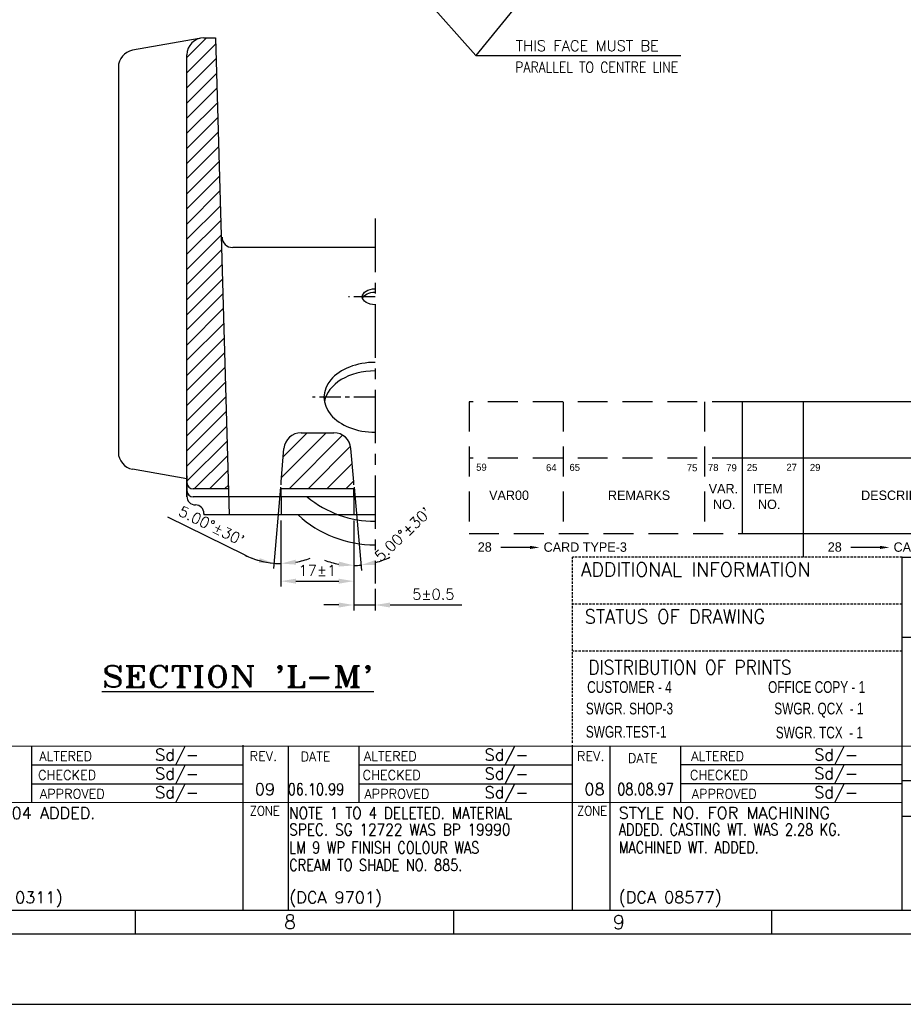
# Model space of a CAD drawing. Extents: x -78 to 847, y 1 to 655.
# Tile 6 of 12: x 432 to 638, y 1 to 231. Entities that reach past the tile are written whole.
import ezdxf
from ezdxf.enums import TextEntityAlignment as Align

# ---------------------------------------------------------------- set-up
doc = ezdxf.new("R2010")
doc.units = 0
doc.header["$MEASUREMENT"] = 0
for name, pattern in [('CENTER', [2, 1.25, -0.25, 0.25, -0.25]), ('DASHED', [0.75, 0.5, -0.25]), ('HIDDEN', [9.525, 6.35, -3.175])]:
    doc.linetypes.add(name, pattern=pattern)
doc.layers.get('0').update_dxf_attribs({"linetype": 'CONTINUOUS'})
doc.layers.get('DEFPOINTS').update_dxf_attribs({"linetype": 'CONTINUOUS'})
for name, color, linetype in [('CEN', 3, 'CENTER'), ('DIM', 1, 'CONTINUOUS'), ('FORMAT', 3, 'CONTINUOUS'), ('HIDD', 2, 'HIDDEN'), ('TAXT', 4, 'CONTINUOUS')]:
    doc.layers.add(name, color=color, linetype=linetype)
doc.styles.add('RAJESH', font='romans.shx')
doc.styles.add('ROMANS', font='romans', dxfattribs={"width": 1.5, "height": 1.5})
doc.styles.add('ROMANT', font='romant.shx')
doc.dimstyles.new('RAJESH', dxfattribs={"dimtxt": 2.5, "dimasz": 3.5, "dimexe": 1.25, "dimexo": 1.25, "dimgap": 1.25, "dimtad": 1, "dimzin": 9, "dimdsep": 46, "dimtxsty": 'RAJESH', "dimcen": 0, "dimclrd": 1, "dimclre": 1, "dimclrt": 4, "dimadec": 0, "dimazin": 0, "dimtp": 0.5, "dimtfac": 1, "dimtmove": 0, "dimatfit": 3, "dimfxl": 0, "dimtolj": 1, "dimtzin": 9, "dimarcsym": 0})

# ---------------------------------------------------------------- blocks, each defined once
blk = doc.blocks.new('BOM')
at = {"color": 71, "linetype": 'HIDDEN'}
for p, q in [((-204.03, 44.36), (-262.03, 44.36)), ((-262.03, 44.36), (-262.03, 16.36)), ((-242.03, 44.36), (-242.03, 16.36)), ((-212.03, 44.36), (-212.03, 16.36)), ((-204.03, 32.36), (-262.03, 32.36)), ((-262.03, 16.36), (-204.03, 16.36))]:
    blk.add_line(p, q, dxfattribs=at)
at = {"color": 71}
for p, q in [((-0.03, 44.36), (-204.03, 44.36)), ((-204.03, 44.36), (-204.03, 16.36)), ((-191.03, 44.36), (-191.03, 16.36)), ((-142.03, 44.36), (-142.03, 16.36)), ((-137.03, 44.36), (-137.03, 16.36)), ((-92.03, 44.36), (-92.03, 16.36)), ((-80.03, 44.36), (-80.03, 16.36)), ((-46.03, 44.36), (-46.03, 16.36)), ((-41.03, 44.36), (-41.03, 16.36)), ((-36.03, 44.36), (-36.03, 16.36)), ((-10.03, 44.36), (-10.03, 16.36)), ((-5.03, 44.36), (-5.03, 16.36)), ((-0.03, 16.36), (-0.03, 44.36)), ((-46.03, 38.36), (-92.03, 38.36)), ((-10.03, 38.36), (-36.03, 38.36)), ((-0.03, 32.36), (-204.03, 32.36)), ((-92.03, 24.36), (-46.03, 24.36)), ((-36.03, 24.36), (-10.03, 24.36)), ((-204.03, 16.36), (-0.03, 16.36)), ((-191.03, 16.36), (-191.03, 11.36)), ((-92.03, 16.36), (-92.03, 11.36)), ((-249.06, 13.42), (-255.29, 13.42)), ((-174.71, 13.42), (-180.94, 13.42)), ((-78.38, 13.42), (-84.61, 13.42))]:
    blk.add_line(p, q, dxfattribs=at)
for points in [[(-249.06, 13.75), (-249.06, 13.09), (-247.06, 13.42)], [(-174.71, 13.75), (-174.71, 13.09), (-172.71, 13.42)], [(-78.38, 13.75), (-78.38, 13.09), (-76.38, 13.42)]]:
    blk.add_solid(points, dxfattribs=at)
for s, height, p in [('59', 1.5, (-260.51, 29.7)), ('64', 1.5, (-245.67, 29.62)), ('65', 1.5, (-240.69, 29.67)), ('75', 1.5, (-215.77, 29.59)), ('78', 1.5, (-211.28, 29.65)), ('79', 1.5, (-207.39, 29.59)), ('25', 1.5, (-203.02, 29.64)), ('27', 1.5, (-194.61, 29.69)), ('29', 1.5, (-189.62, 29.66)), ('58', 1.5, (-145.97, 29.64)), ('59', 1.5, (-140.62, 29.7)), ('60', 1.5, (-135.76, 29.63)), ('77', 1.5, (-95.9, 29.68)), ('29', 1.5, (-91.04, 29.61)), ('31', 1.5, (-83.02, 29.67)), ('34', 1.5, (-79.21, 29.64)), ('MATL. CODE', 2, (-72.31, 27.46)), ('45', 1.5, (-50.29, 29.7)), ('55', 1.5, (-44.71, 29.61)), ('56', 1.5, (-39.71, 29.67)), ('58', 1.5, (-34.86, 29.7)), ('UNIT WT.', 2, (-29.23, 27.46)), ('65', 1.5, (-13.95, 29.63)), ('72', 1.5, (-8.84, 29.67)), ('IT.NO.', 2, (-90.22, 26.34)), ('A', 2, (-43.97, 25.67)), ('57', 1.5, (-39.83, 27.19)), ('VAR00 ', 2, (-257.77, 23.5)), ('REMARKS', 2, (-232.53, 23.5)), ('VAR.', 2, (-211.12, 24.9)), ('ITEM', 2, (-201.78, 24.9)), ('DESCRIPTION', 2, (-178.75, 23.5)), ('DRAWING NO.', 2, (-123.69, 23.5)), ('NO.', 2, (-210.2, 21.57)), ('NO.', 2, (-200.65, 21.57)), ('32', 1.5, (-90.88, 22.09)), ('33', 1.5, (-83.58, 22.15)), ('46', 1.5, (-78.73, 22.02)), ('54', 1.5, (-50.05, 22.08)), ('-', 2, (-43.97, 23.21)), ('68', 1.5, (-35.1, 22.1)), ('71', 1.5, (-13.47, 22.02)), ('MATL. SPCN.', 2, (-72.23, 18.94)), ('C', 2, (-43.97, 20.76)), ('QTY.', 2, (-25.86, 18.94)), ('VAR.', 2, (-89.8, 17.81)), ('28', 2, (-260.18, 12.51)), ('CARD TYPE-3', 2, (-246.19, 12.49)), ('28', 2, (-185.83, 12.51)), ('CARD TYPE-1', 2, (-171.85, 12.49)), ('28', 2, (-89.5, 12.51)), ('CARD TYPE-2', 2, (-75.52, 12.49))]:
    blk.add_text(s, height=height, dxfattribs=at).set_placement(p)
for s, p in [('ZONE', (-1.48, 20.44)), ('UNIT', (-37.8, 18.97)), ('GS', (-6.62, 21.99)), ('STD', (-138.35, 17.84))]:
    blk.add_text(s, height=2, rotation=90, dxfattribs=at).set_placement(p)
blk = doc.blocks.new('A$C4DC44A80')
at = {"color": 71, "linetype": 'DASHED'}
for p, q in [((581, 55.57), (581, 95)), ((651, 95), (581, 95)), ((651, 85), (581, 85)), ((651, 75), (581, 75))]:
    blk.add_line(p, q, dxfattribs=at)
at = {"color": 71}
for p, q in [((651, 20), (651, 95)), ((651, 20), (651, 95)), ((651, 95), (821, 95)), ((651, 78), (821, 78)), ((20, 54.72), (821, 55)), ((466.14, 42.92), (466.14, 54.92)), ((511, 20), (511, 55.05)), ((520.67, 20), (520.67, 54.92)), ((535.67, 42.92), (535.67, 54.92)), ((581, 20), (581, 55.05)), ((589, 20), (589, 54.92)), ((604, 42.92), (604, 54.92)), ((604, 50.92), (651, 50.94)), ((604, 46.92), (651, 46.94)), ((667, 47.5), (651, 47.5)), ((301, 42.82), (651, 42.94)), ((651, 40), (821, 40)), ((20, 20), (821, 20)), ((488.08, 20), (488.08, 15)), ((555.67, 20), (555.67, 15)), ((623.25, 20), (623.25, 15)), ((14.92, 15), (826, 15)), ((0, 0), (841, 0))]:
    blk.add_line(p, q, dxfattribs=at)
blk.add_blockref('BOM', (821.03, 83.64))
at = {"color": 71, "style": 'ROMANS'}
for s, height, width, p, p2 in [('ADDITIONAL INFORMATION', 3, 0.877556, (582.74, 90.87), (631.51, 90.87)), ('STATUS OF DRAWING', 3, 0.823386, (583.56, 80.87), (621.91, 80.87)), ('DISTRIBUTION OF PRINTS', 3, 0.770464, (584.36, 70.09), (627.5, 70.09)), ('ZONE', 2, 0.828469, (512.4, 40.11), (518.79, 40.11)), ('ZONE', 2, 0.828469, (581.93, 40.11), (588.32, 40.11))]:
    blk.add_text(s, height=height, dxfattribs=dict(at, width=width)).set_placement(p, p2, align=Align.FIT)
for s, height, p in [('ALTERED', 2, (467.71, 51.71)), ('REV.', 2, (512.4, 51.71)), ('DATE', 2, (523.21, 51.63)), ('ALTERED', 2, (536.66, 51.71)), ('REV.', 2, (581.93, 51.71)), ('DATE', 2, (592.74, 51.3)), ('ALTERED', 2, (606.19, 51.71)), ('CHECKED', 2, (467.46, 47.71)), ('CHECKED', 2, (536.4, 47.71)), ('CHECKED', 2, (605.93, 47.71)), ('APPROVED', 2, (467.84, 43.71)), ('APPROVED', 2, (536.78, 43.71)), ('APPROVED', 2, (606.32, 43.71)), ('8', 3, (519.69, 16.01)), ('9', 3, (589.55, 15.94))]:
    blk.add_text(s, height=height, dxfattribs=at).set_placement(p)
blk = doc.blocks.new('*D86')
at = {"layer": 'DEFPOINTS', "color": 0}
for p in [(492.58, 115.69), (509.58, 115.69), (509.58, 100.23)]:
    blk.add_point(p, dxfattribs=at)
at = {"layer": 'DIM', "color": 1, "lineweight": -2}
for p, q in [((492.58, 114.44), (492.58, 98.98)), ((509.58, 114.44), (509.58, 98.98)), ((496.08, 100.23), (506.08, 100.23))]:
    blk.add_line(p, q, dxfattribs=at)
at = {"layer": 'DIM', "color": 1}
for points in [[(496.08, 100.81), (496.08, 99.64), (492.58, 100.23)], [(506.08, 100.81), (506.08, 99.64), (509.58, 100.23)]]:
    blk.add_solid(points, dxfattribs=at)
at = {"layer": 'DIM', "color": 4, "insert": (501.08, 102.73), "char_height": 2.5, "attachment_point": 5, "style": 'RAJESH'}
blk.add_mtext('\\A1;17±1', dxfattribs=at)
blk = doc.blocks.new('*D87')
at = {"layer": 'DEFPOINTS', "color": 0}
for p in [(493.27, 131.26), (492.58, 123.41), (492.58, 119.91), (492.58, 115.69), (492.03, 104.35)]:
    blk.add_point(p, dxfattribs=at)
at = {"layer": 'DIM', "color": 1, "lineweight": -2}
for p, q in [((492.47, 122.17), (490.81, 103.17)), ((484.18, 106.3), (466.12, 115.17)), ((492.58, 114.44), (492.58, 103.09))]:
    blk.add_line(p, q, dxfattribs=at)
for start, end in [(243.8459, 265), (243.9362, 254.4681), (265, 270), (280.5319, 291.0638)]:
    blk.add_arc((492.58, 123.41), 19.07, start, end, dxfattribs=at)
at = {"layer": 'DIM', "color": 1}
for points in [[(487.58, 105.62), (487.37, 104.47), (490.92, 104.42)], [(496.12, 104.09), (496.02, 105.25), (492.58, 104.34)]]:
    blk.add_solid(points, dxfattribs=at)
at = {"layer": 'DIM', "color": 4, "insert": (476.36, 113.19), "char_height": 2.5, "attachment_point": 5, "rotation": 333.8459, "style": 'RAJESH'}
blk.add_mtext("\\A1;5.00°±30'", dxfattribs=at)
blk = doc.blocks.new('*D88')
at = {"layer": 'DEFPOINTS', "color": 0}
for p in [(508.9, 131.26), (509.58, 123.41), (509.58, 119.91), (509.58, 115.69), (510.15, 103.91)]:
    blk.add_point(p, dxfattribs=at)
at = {"layer": 'DIM', "color": 1, "lineweight": -2}
for p, q in [((509.69, 122.17), (511.39, 102.74)), ((509.58, 114.44), (509.58, 102.66))]:
    blk.add_line(p, q, dxfattribs=at)
for start, end in [(249.4106, 259.7053), (270, 275), (285.2947, 295.5894)]:
    blk.add_arc((509.58, 123.41), 19.51, start, end, dxfattribs=at)
at = {"layer": 'DIM', "color": 1}
for points in [[(506.15, 104.8), (506.05, 103.64), (509.58, 103.91)], [(514.83, 104.02), (514.63, 105.17), (511.28, 103.98)]]:
    blk.add_solid(points, dxfattribs=at)
at = {"layer": 'DIM', "color": 4, "insert": (521.05, 111.18), "char_height": 2.5, "attachment_point": 5, "rotation": 43.1398, "style": 'RAJESH'}
blk.add_mtext("\\A1;5.00°±30'", dxfattribs=at)
blk = doc.blocks.new('*D89')
at = {"layer": 'DEFPOINTS', "color": 0}
for p in [(509.58, 115.69), (514.58, 99.72), (514.58, 94.66)]:
    blk.add_point(p, dxfattribs=at)
at = {"layer": 'DIM', "color": 1, "lineweight": -2}
for p, q in [((509.58, 114.44), (509.58, 93.41)), ((514.58, 98.47), (514.58, 93.41)), ((506.08, 94.66), (502.58, 94.66)), ((509.58, 94.66), (514.58, 94.66)), ((518.08, 94.66), (534.8, 94.66))]:
    blk.add_line(p, q, dxfattribs=at)
at = {"layer": 'DIM', "color": 1}
for points in [[(506.08, 95.24), (506.08, 94.07), (509.58, 94.66)], [(518.08, 95.24), (518.08, 94.07), (514.58, 94.66)]]:
    blk.add_solid(points, dxfattribs=at)
at = {"layer": 'DIM', "color": 4, "insert": (528.19, 97.16), "char_height": 2.5, "attachment_point": 5, "style": 'RAJESH'}
blk.add_mtext('\\A1;5±0.5', dxfattribs=at)

msp = doc.modelspace()

# ---------------------------------------------------------------- hatches: boundary and pattern name
h = msp.add_hatch()
h.set_pattern_fill('ANSI31', color=256, scale=20, style=0)
h.set_pattern_definition([(45, (14.669, 0), (-1.767767, 1.767767), [])])
h.paths.add_polyline_path([(477.278, 227.194), (474.584, 227.194, 0.4142136), (470.584, 223.194), (470.584, 123.27, 0.4142136), (472.084, 121.77), (480.312, 121.77)])
h = msp.add_hatch()
h.set_pattern_fill('ANSI31', color=256, scale=25, style=0)
h.set_pattern_definition([(45, (14.669, 0), (-2.209709, 2.209709), [])])
h.paths.add_polyline_path([(508.897, 131.261, 0.3888787), (504.912, 134.912), (497.255, 134.912, 0.3888787), (493.27, 131.261), (492.584, 123.412), (492.584, 121.912), (509.584, 121.912), (509.584, 123.412)])

# ---------------------------------------------------------------- linework, layer by layer
for p, q in [((473.451, 227.031), (457.889, 224.287)), ((474.584, 227.194), (477.278, 227.194)), ((477.278, 227.194), (480.487, 115.694)), ((470.584, 119.912), (470.584, 223.194)), ((454.584, 220.347), (454.584, 130.335)), ((514.584, 178.202), (481.295, 178.202)), ((497.255, 134.912), (504.912, 134.912)), ((492.584, 123.412), (493.27, 131.261)), ((509.584, 123.412), (508.897, 131.261)), ((470.584, 124.158), (457.889, 126.396)), ((470.584, 124.841), (470.584, 119.912)), ((480.312, 121.77), (472.084, 121.77)), ((514.584, 119.912), (472.084, 119.912)), ((492.452, 121.912), (509.715, 121.912)), ((492.584, 119.912), (492.584, 115.694)), ((509.584, 119.912), (509.584, 115.694)), ((472.584, 118.054), (472.584, 118.054)), ((474.584, 116.054), (474.584, 115.694)), ((514.584, 115.694), (474.584, 115.694)), ((434.376, 57.303), (483.718, 57.303)), ((510.861, 57.303), (560.718, 57.303)), ((434.376, 52.903), (483.718, 52.903)), ((510.861, 52.903), (560.718, 52.903))]:
    msp.add_line(p, q)
for centre, radius, start, end in [((474.584, 223.194), 4, 90, 180), ((458.584, 220.347), 4, 100, 180), ((481.295, 180.702), 2.5, 181.64826, 270), ((497.255, 130.912), 4, 90, 175), ((504.912, 130.912), 4, 5, 90), ((458.584, 130.335), 4, 180, 260), ((472.084, 123.27), 1.5, 180, 270), ((472.084, 121.412), 1.5, 180, 270), ((472.584, 120.054), 2, 180, 270), ((514.634, 139.249), 25.035, 230.56925, 269.88482), ((472.584, 116.054), 2, 0, 90), ((514.643, 135.482), 26.801, 227.58809, 269.87312)]:
    msp.add_arc(centre, radius, start, end)
at = {"extrusion": (0, 0, -1)}
for centre, start_param, end_param in [((514.584, 166.69), 4.712389, 7.8539816), ((514.584, 165.931), 0.2065588, 1.5707963)]:
    msp.add_ellipse(centre, major_axis=(-3, 0), ratio=0.6169696, start_param=start_param, end_param=end_param, dxfattribs=at)
for centre, end_param in [((514.584, 143.198), 4.712389), ((514.584, 141.199), 3.0188514)]:
    msp.add_ellipse(centre, major_axis=(11.962, 0), ratio=0.6826073, start_param=1.5707963, end_param=end_param)
at = {"layer": 'CEN', "ltscale": 10}
msp.add_line((514.584, 184.945), (514.584, 99.722), dxfattribs=at)
at = {"layer": 'CEN', "ltscale": 4}
for p, q in [((514.584, 166.69), (508.349, 166.69)), ((514.584, 143.198), (499.961, 143.198))]:
    msp.add_line(p, q, dxfattribs=at)
at = {"layer": 'DIM', "color": 1}
for p, q in [((503.545, 262.114), (538.088, 223.077)), ((569.311, 261.46), (538.088, 223.077)), ((538.088, 223.077), (546.437, 223.077)), ((546.437, 223.077), (586.008, 223.077))]:
    msp.add_line(p, q, dxfattribs=at)
at = {"layer": 'HIDD', "ltscale": 0.3}
for p, q in [((492.584, 119.912), (492.584, 123.412)), ((509.584, 119.912), (509.584, 123.412))]:
    msp.add_line(p, q, dxfattribs=at)

# ---------------------------------------------------------------- block references
at = {"layer": 'FORMAT', "xscale": 1.1, "yscale": 1.1, "zscale": 1.1}
msp.add_blockref('A$C4DC44A80', (-78.382, 1.35), dxfattribs=at)

# ---------------------------------------------------------------- texts
at = {"layer": 'DIM', "color": 4, "style": 'RAJESH', "width": 0.85}
msp.add_text('PARALLEL TO CENTRE LINE', height=2.5, rotation=360, dxfattribs=at).set_placement((547.318, 219.08))
at = {"layer": 'DIM', "color": 4, "insert": (547.437, 225.327), "char_height": 2.5, "attachment_point": 4, "style": 'RAJESH'}
msp.add_mtext('\\A1;THIS FACE MUST BE', dxfattribs=at)
at = {"layer": 'TAXT', "color": 6}
for s, height, style, width, p in [("%%USECTION 'L-M'", 5, 'ROMANT', 1.2, (450.745, 75.45)), ('06.10.99', 2.75, 'ROMANS', 0.8, (494.154, 50.214)), ('08.08.97', 2.75, 'ROMANS', 0.8, (571.153, 50.241)), ('NOTE 1 TO 4 DELETED. MATERIAL ', 2.75, 'ROMANS', 0.85, (494.496, 44.675)), ('SPEC. SG 12722 WAS BP 19990 ', 2.75, 'ROMANS', 0.85, (494.496, 40.789)), ('ADDED. CASTING WT. WAS 2.28 KG. ', 2.75, 'ROMANS', 0.8, (571.494, 40.816)), ('LM 9 WP FINISH COLOUR WAS ', 2.75, 'ROMANS', 0.8, (494.496, 36.606)), ('MACHINED WT. ADDED.', 2.75, 'ROMANS', 0.8, (571.494, 36.634)), ('CREAM TO SHADE NO. 885.', 2.75, 'ROMANS', 0.8, (494.496, 32.518))]:
    msp.add_text(s, height=height, dxfattribs=dict(at, style=style, width=width)).set_placement(p)
at = {"layer": 'TAXT', "color": 6, "width": 0.75}
for s, p in [('CUSTOMER - 4', (564.122, 74.114)), ('OFFICE COPY - 1', (606.399, 74.114)), ('SWGR. SHOP-3', (563.817, 69.092)), ('SWGR. QCX  - 1', (607.837, 69.092)), ('SWGR.TEST-1', (563.817, 63.658)), ('SWGR. TCX  - 1', (608.197, 63.478))]:
    msp.add_text(s, height=2.75, dxfattribs=at).set_placement(p)
at = {"layer": 'TAXT', "color": 6, "style": 'ROMANS'}
for s, p in [('Sd/-', (463.163, 58.289)), ('Sd/-', (540.161, 58.289)), ('Sd/-', (617.16, 58.316)), ('Sd/-', (463.163, 53.895)), ('Sd/-', (540.161, 53.895)), ('Sd/-', (617.16, 53.922)), ('09', (486.476, 50.214)), ('08', (563.474, 50.241)), ('Sd/-', (463.163, 49.501)), ('Sd/-', (540.161, 49.501)), ('Sd/-', (617.16, 49.529)), ('ITEM 004 ADDED.', (417.497, 44.675)), ('STYLE NO. FOR MACHINING ', (571.494, 44.702)), ('(DCA 10311)', (417.497, 24.949)), ('(DCA 9701)', (494.496, 24.949)), ('(DCA 08577)', (571.494, 24.976))]:
    msp.add_text(s, height=2.75, dxfattribs=at).set_placement(p)

# ---------------------------------------------------------------- dimensions: what is measured, and where the dimension line sits
at = {"layer": 'DIM'}
dim = msp.add_angular_dim_2l(base=(492.0291, 104.3528), line1=((492.5837, 119.9123), (492.5837, 115.6943)), line2=((492.5837, 123.4123), (493.2704, 131.261)), text="<>±30'", dimstyle='RAJESH', override={"dimadec": 2}, dxfattribs=at)
dim.commit()
dim.dimension.update_dxf_attribs({"geometry": '*D87', "text_midpoint": (476.3563, 113.1889)})
dim = msp.add_angular_dim_2l(base=(510.151, 103.915), line1=((509.584, 119.912), (509.584, 115.694)), line2=((509.584, 123.412), (508.897, 131.261)), text="<>±30'", dimstyle='RAJESH', override={"dimadec": 2}, dxfattribs=at)
dim.commit()
dim.dimension.update_dxf_attribs({"geometry": '*D88', "text_midpoint": (522.921, 109.179), "dimtype": 162})
for base, p1, p2, text, picture, middle in [((509.584, 100.226), (492.584, 115.694), (509.584, 115.694), '<>±1', '*D86', (501.084, 102.726)), ((514.584, 94.655), (509.584, 115.694), (514.584, 99.722), '<>±0.5', '*D89', (528.191, 97.155))]:
    dim = msp.add_linear_dim(base=base, p1=p1, p2=p2, text=text, dimstyle='RAJESH', dxfattribs=at)
    dim.commit()
    dim.dimension.update_dxf_attribs({"geometry": picture, "text_midpoint": middle})

doc.saveas('drawing.dxf')
